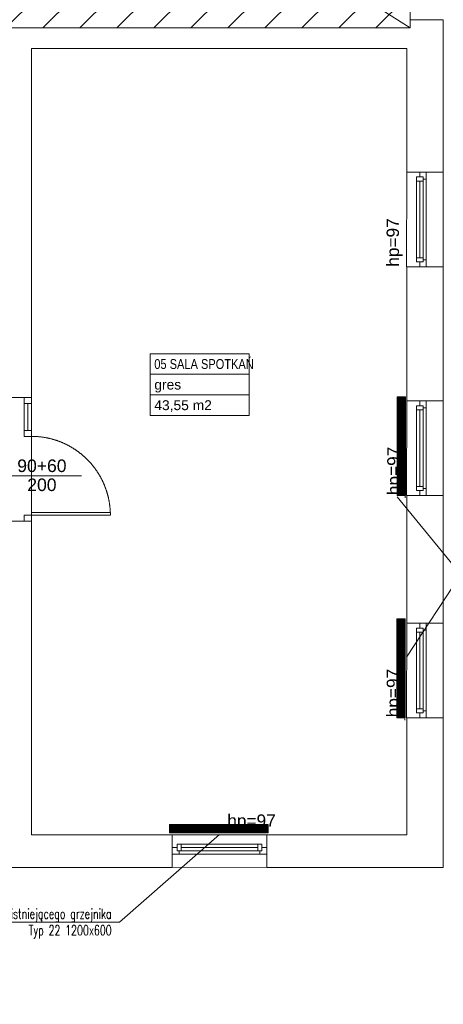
# Model space of a CAD drawing. Header units: millimetres. Extents: x -55054 to 44305, y -132338 to 49528.
# Tile 15 of 72: x 32361 to 37505, y -109431 to -97470. Entities that reach past the tile are written whole.
import ezdxf
from ezdxf import colors
from ezdxf.entities.mleader import LeaderData, LeaderLine
from ezdxf.enums import TextEntityAlignment as Align
from ezdxf.math import Vec2, Vec3

# ---------------------------------------------------------------- set-up
doc = ezdxf.new("R2010")
doc.units = ezdxf.units.MM
doc.header["$LTSCALE"] = 100
doc.linetypes.add('Kosów OSP 27-03-2026_xref$0$DASHED', pattern=[0.75, 0.5, -0.25])
for name, color, linetype, lineweight in [('.HC_CT_ISTN_ZASILANIE', 18, 'CFZ_LINE', 20), ('.WK_WODA_OPIS', 7, 'Continuous', 13), ('.XREF', 251, 'Continuous', 5), ('Kosów OSP 27-03-2026_xref$0$A_drzwi', 8, 'Continuous', 5), ('Kosów OSP 27-03-2026_xref$0$A_meble kuchnia lazienka', 8, 'Continuous', 5), ('Kosów OSP 27-03-2026_xref$0$A_okno', 8, 'Continuous', 5), ('Kosów OSP 27-03-2026_xref$0$A_opis pom', 8, 'Continuous', 5), ('Kosów OSP 27-03-2026_xref$0$A_opis stolarki', 8, 'Continuous', 5), ('Kosów OSP 27-03-2026_xref$0$A_SC_MUROWANA_DZIAŁOWA', 8, 'Continuous', 5), ('Kosów OSP 27-03-2026_xref$0$A_scianazew', 8, 'Continuous', 5), ('Kosów OSP 27-03-2026_xref$0$opisy 1', 8, 'Continuous', 5)]:
    doc.layers.add(name, color=color, linetype=linetype, lineweight=lineweight)
doc.styles.add('Kosów OSP 27-03-2026_xref$0$dar-styl', font='arial.ttf')
doc.styles.add('Kosów OSP 27-03-2026_xref$0$Standard', font='arial.ttf')
doc.styles.get("Standard").update_dxf_attribs({"font": 'arial.ttf'})
doc.styles.add('WYMIARY', font='romans.shx', dxfattribs={"width": 0.7})
doc.linetypes.add('CFZ_LINE', pattern='A,12.7,-5.08,["CF",Standard,S=2.54,R=0,X=-0.1,Y=-1.27],-12.35', length=30.13)

# ---------------------------------------------------------------- blocks, each defined once
blk = doc.blocks.new('*U193')
at = {"color": 0}
for p, q in [((-28.5, -91.5), (-28.5, -94.5)), ((-28.5, -91.5), (59.5, -91.5)), ((-28.5, -94.5), (59.5, -94.5)), ((59.5, -94.5), (59.5, -91.5))]:
    blk.add_line(p, q, dxfattribs=at)
for points in [[(-36.5, -6.5), (-36.5, 0), (-28.5, 0), (-28.5, -6.5)], [(-36.5, -101), (-36.5, -94.5), (-28.5, -94.5), (-28.5, -101)]]:
    blk.add_lwpolyline(points, close=True, dxfattribs=at)
at = {"color": 0, "linetype": 'Kosów OSP 27-03-2026_xref$0$DASHED', "ltscale": 15}
blk.add_arc((-28.5, -94.5), 88, 1.9536, 90, dxfattribs=at)
at = {"layer": 'Kosów OSP 27-03-2026_xref$0$A_opis stolarki'}
blk.add_line((-56.1, -50.5), (27.5, -50.5), dxfattribs=at)
at = {"layer": 'Kosów OSP 27-03-2026_xref$0$A_opis stolarki', "ltscale": 0.5, "style": 'Kosów OSP 27-03-2026_xref$0$dar-styl', "text_generation_flag": 2}
blk.add_attdef('ODPORNOŚĆ_OGNIOWA', text='', height=15, rotation=270, dxfattribs=at).set_placement((27.4, -50.5), align=Align.TOP_CENTER)
at = {"layer": 'Kosów OSP 27-03-2026_xref$0$A_opis stolarki', "ltscale": 0.5, "style": 'Kosów OSP 27-03-2026_xref$0$dar-styl'}
blk.add_attdef('SYMBOL_DRZWI1', text='', height=14, dxfattribs=at).set_placement((-16.8, -50.5), align=Align.BOTTOM_CENTER)
blk.add_attdef('SYMBOL_DRZWI2', text='', height=14, dxfattribs=at).set_placement((-16.8, -53.5), align=Align.TOP_CENTER)
blk = doc.blocks.new('Kosów OSP 27-03-2026_xref$0$A_METKA POM.')
at = {"layer": 'Kosów OSP 27-03-2026_xref$0$A_opis pom'}
blk.add_lwpolyline([(0, 0), (120, 0), (120, -75), (0, -75)], close=True, dxfattribs=at)
for points in [[(0, -25), (120, -25)], [(0, -50), (120, -50)]]:
    blk.add_lwpolyline(points, dxfattribs=at)
at = {"layer": 'Kosów OSP 27-03-2026_xref$0$A_opis pom', "style": 'Kosów OSP 27-03-2026_xref$0$dar-styl'}
for tag, p in [('NAZWA_POM', (5, -6.5)), ('WYKOŃCZENIE', (5, -31.5)), ('POWIERZCHNIA', (5, -56.5))]:
    blk.add_attdef(tag, text='', height=12, dxfattribs=at).set_placement(p, align=Align.TOP_LEFT)
blk = doc.blocks.new('Kosów OSP 27-03-2026_xref$0$A$C69D56E1C')
at = {"layer": 'Kosów OSP 27-03-2026_xref$0$A_SC_MUROWANA_DZIAŁOWA'}
h = blk.add_hatch(dxfattribs=at)
h.set_pattern_fill('ANSI31', color=256, scale=10, style=0)
h.paths.add_polyline_path([(-718.3, 482.5), (-1643.3, 482.5), (-1643.3, -107.5), (-718.3, -107.5)])
blk.add_lwpolyline([(-1643.3, 482.5), (-718.3, 482.5), (-718.3, -107.5), (-1643.3, -107.5)], close=True)
at = {"linetype": 'Kosów OSP 27-03-2026_xref$0$DASHED', "ltscale": 50}
for points in [[(-722.7, -397.5), (-678.3, -397.5), (-678.3, -282.5), (-722.3, -282.5)], [(-722.7, -675.5), (-678.3, -675.5), (-678.3, -560.5), (-722.3, -560.5)], [(-722.7, -945.5), (-678.3, -945.5), (-678.3, -830.5), (-722.3, -830.5)], [(-1007.3, -1087.5), (-1007.3, -1127), (-892.3, -1127.5), (-892.3, -1087.5)]]:
    blk.add_lwpolyline(points, close=True, dxfattribs=at)
at = {"layer": 'Kosów OSP 27-03-2026_xref$0$A_drzwi'}
for p, q in [((-1187, -596.5), (-1187, -563.5)), ((-1182.6, -563.5), (-1182.6, -596.5)), ((-1178.3, -596.5), (-1178.3, -578.5))]:
    blk.add_line(p, q, dxfattribs=at)
blk.add_lwpolyline([(-1187, -563.5), (-1187, -556.5), (-1178.3, -556.5), (-1178.3, -563.5)], close=True, dxfattribs=at)
at = {"layer": 'Kosów OSP 27-03-2026_xref$0$A_okno'}
for p, q in [((-706.7, -282.5, 0), (-706.7, -288.5, 0)), ((-698.7, -282.5, 0), (-698.7, -340, 0)), ((-710.7, -288.5, 0), (-710.7, -340, 0)), ((-710.7, -288.5, 0), (-702.7, -288.5, 0)), ((-702.7, -293.5, 0), (-710.7, -293.5, 0)), ((-706.7, -340, 0), (-706.7, -293.5, 0)), ((-702.7, -340, 0), (-702.7, -288.5, 0)), ((-702.7, -291, 0), (-698.7, -291, 0)), ((-710.7, -340, 0), (-710.7, -391.5, 0)), ((-706.7, -386.5, 0), (-706.7, -340, 0)), ((-702.7, -391.5, 0), (-702.7, -340, 0)), ((-698.7, -340, 0), (-698.7, -389, 0)), ((-710.7, -386.5, 0), (-707.2, -386.5, 0)), ((-710.7, -391.5, 0), (-710.7, -386.5, 0)), ((-710.7, -386.5, 0), (-702.7, -386.5, 0)), ((-702.7, -391.5, 0), (-710.7, -391.5, 0)), ((-706.7, -397.5, 0), (-706.7, -391.5, 0)), ((-706.7, -391.5, 0), (-702.7, -391.5, 0)), ((-706.2, -386.5, 0), (-702.7, -386.5, 0)), ((-702.7, -386.5, 0), (-702.7, -391.5, 0)), ((-702.7, -389, 0), (-698.7, -389, 0)), ((-698.7, -389, 0), (-698.7, -397.5, 0)), ((-706.7, -560.5, 0), (-706.7, -566.5, 0)), ((-698.7, -560.5, 0), (-698.7, -618, 0)), ((-710.7, -566.5, 0), (-710.7, -618, 0)), ((-710.7, -566.5, 0), (-702.7, -566.5, 0)), ((-702.7, -571.5, 0), (-710.7, -571.5, 0)), ((-706.7, -618, 0), (-706.7, -571.5, 0)), ((-702.7, -618, 0), (-702.7, -566.5, 0)), ((-702.7, -569, 0), (-698.7, -569, 0)), ((-710.7, -618, 0), (-710.7, -669.5, 0)), ((-706.7, -664.5, 0), (-706.7, -618, 0)), ((-702.7, -669.5, 0), (-702.7, -618, 0)), ((-698.7, -618, 0), (-698.7, -667, 0)), ((-710.7, -664.5, 0), (-707.2, -664.5, 0)), ((-710.7, -669.5, 0), (-710.7, -664.5, 0)), ((-710.7, -664.5, 0), (-702.7, -664.5, 0)), ((-702.7, -669.5, 0), (-710.7, -669.5, 0)), ((-706.7, -675.5, 0), (-706.7, -669.5, 0)), ((-706.7, -669.5, 0), (-702.7, -669.5, 0)), ((-706.2, -664.5, 0), (-702.7, -664.5, 0)), ((-702.7, -664.5, 0), (-702.7, -669.5, 0)), ((-702.7, -667, 0), (-698.7, -667, 0)), ((-698.7, -667, 0), (-698.7, -675.5, 0)), ((-710.7, -836.5, 0), (-710.7, -888, 0)), ((-710.7, -836.5, 0), (-702.7, -836.5, 0)), ((-706.7, -830.5, 0), (-706.7, -836.5, 0)), ((-702.7, -888, 0), (-702.7, -836.5, 0)), ((-698.7, -830.5, 0), (-698.7, -888, 0)), ((-702.7, -841.5, 0), (-710.7, -841.5, 0)), ((-706.7, -888, 0), (-706.7, -841.5, 0)), ((-702.7, -839, 0), (-698.7, -839, 0)), ((-710.7, -888, 0), (-710.7, -939.5, 0)), ((-706.7, -934.5, 0), (-706.7, -888, 0)), ((-702.7, -939.5, 0), (-702.7, -888, 0)), ((-698.7, -888, 0), (-698.7, -937, 0)), ((-710.7, -934.5, 0), (-707.2, -934.5, 0)), ((-710.7, -939.5, 0), (-710.7, -934.5, 0)), ((-710.7, -934.5, 0), (-702.7, -934.5, 0)), ((-702.7, -939.5, 0), (-710.7, -939.5, 0)), ((-706.7, -945.5, 0), (-706.7, -939.5, 0)), ((-706.7, -939.5, 0), (-702.7, -939.5, 0)), ((-706.2, -934.5, 0), (-702.7, -934.5, 0)), ((-702.7, -934.5, 0), (-702.7, -939.5, 0)), ((-702.7, -937, 0), (-698.7, -937, 0)), ((-698.7, -937, 0), (-698.7, -945.5, 0)), ((-949.8, -1099, 0), (-1001.3, -1099, 0)), ((-1001.3, -1107, 0), (-1001.3, -1099, 0)), ((-1001.3, -1099, 0), (-996.3, -1099, 0)), ((-996.3, -1099, 0), (-996.3, -1102.5, 0)), ((-996.3, -1099, 0), (-996.3, -1107, 0)), ((-898.3, -1099, 0), (-949.8, -1099, 0)), ((-903.3, -1107, 0), (-903.3, -1099, 0)), ((-898.3, -1099, 0), (-898.3, -1107, 0)), ((-1007.3, -1103, 0), (-1001.3, -1103, 0)), ((-998.8, -1111, 0), (-1007.3, -1111, 0)), ((-1001.3, -1103, 0), (-1001.3, -1107, 0)), ((-996.3, -1107, 0), (-1001.3, -1107, 0)), ((-1001.3, -1107, 0), (-949.8, -1107, 0)), ((-998.8, -1107, 0), (-998.8, -1111, 0)), ((-949.8, -1111, 0), (-998.8, -1111, 0)), ((-996.3, -1103, 0), (-949.8, -1103, 0)), ((-996.3, -1103.5, 0), (-996.3, -1107, 0)), ((-949.8, -1103, 0), (-903.3, -1103, 0)), ((-949.8, -1107, 0), (-898.3, -1107, 0)), ((-892.3, -1111, 0), (-949.8, -1111, 0)), ((-900.8, -1107, 0), (-900.8, -1111, 0)), ((-892.3, -1103, 0), (-898.3, -1103, 0))]:
    blk.add_line(p, q, dxfattribs=at)
at = {"layer": 'Kosów OSP 27-03-2026_xref$0$A_okno', "linetype": 'Kosów OSP 27-03-2026_xref$0$DASHED', "ltscale": 15}
blk.add_line((-1178.3, -706.5), (-1178.3, -563.5), dxfattribs=at)
at = {"layer": 'Kosów OSP 27-03-2026_xref$0$A_SC_MUROWANA_DZIAŁOWA'}
for p, q in [((-1643.3, 482.5), (-718.3, -107.5)), ((-718.3, -107.5), (-1388.3, -107.5)), ((-1178.3, -556.5), (-1203.3, -556.5)), ((-1178.3, -706.5), (-1203.3, -706.5))]:
    blk.add_line(p, q, dxfattribs=at)
for points in [[(-1203.3, -107.5), (-718.3, -107.5)], [(-718.3, -97.5), (-678.3, -97.5)], [(-1178.3, -556.5), (-1178.3, -132.5), (-722.3, -132.5)], [(-1178.3, -965.5), (-1178.3, -706.5)]]:
    blk.add_lwpolyline(points, dxfattribs=at)
at = {"layer": 'Kosów OSP 27-03-2026_xref$0$A_scianazew'}
for p, q in [((-718.3, -107.5), (-718.3, -97.5)), ((-678.3, -282.5), (-678.3, -97.5)), ((-1178.3, -965.5), (-1178.3, -1087.5)), ((-1178.3, -1087.5), (-1007.3, -1087.5)), ((-722.3, -1083.5), (-722.3, -1087.5))]:
    blk.add_line(p, q, dxfattribs=at)
for points in [[(-722.3, -282.5), (-722.3, -132.5)], [(-722.3, -560.5), (-722.3, -397.5)], [(-678.3, -560.5), (-678.3, -397.5)], [(-722.3, -830.5), (-722.3, -675.5)], [(-678.3, -830.5), (-678.3, -675.5)], [(-892.3, -1127.5), (-678.3, -1127.5), (-678.3, -945.5)], [(-722.3, -1087.5), (-722.3, -945.5)], [(-1233.3, -1005.5), (-1218.3, -1005.5), (-1218.3, -1127.5), (-1007.3, -1127.5)], [(-892.3, -1087.5), (-722.3, -1087.5)]]:
    blk.add_lwpolyline(points, dxfattribs=at)
at = {"layer": 'Kosów OSP 27-03-2026_xref$0$A_drzwi', "xscale": 1.089108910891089, "yscale": 1.089108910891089, "zscale": 1.089108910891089}
blk.add_blockref('*U193', (-1147.2, -596.5), dxfattribs=at).add_auto_attribs({'SYMBOL_DRZWI1': '90+60', 'SYMBOL_DRZWI2': '200'})
at = {"layer": 'Kosów OSP 27-03-2026_xref$0$A_opis pom'}
ref = blk.add_blockref('Kosów OSP 27-03-2026_xref$0$A_METKA POM.', (-1034, -503.2), dxfattribs=dict(at, rotation=360))
ref.add_attrib('NAZWA_POM', '05 SALA SPOTKAŃ', dxfattribs={"height": 12, "style": 'Kosów OSP 27-03-2026_xref$0$dar-styl', "width": 0.8}).set_placement((-1029, -509.7), align=Align.TOP_LEFT)
ref.add_attrib('WYKOŃCZENIE', 'gres', dxfattribs={"height": 12, "style": 'Kosów OSP 27-03-2026_xref$0$dar-styl'}).set_placement((-1029, -534.7), align=Align.TOP_LEFT)
ref.add_attrib('POWIERZCHNIA', '43,55 m2', dxfattribs={"height": 12, "style": 'Kosów OSP 27-03-2026_xref$0$dar-styl'}).set_placement((-1029, -559.7), align=Align.TOP_LEFT)
at = {"layer": 'Kosów OSP 27-03-2026_xref$0$A_opis pom', "char_height": 15, "width": 119.075, "attachment_point": 1, "rotation": 90, "style": 'Kosów OSP 27-03-2026_xref$0$Standard'}
for insert in [(-746.9, -397.5, 0.1), (-746.1, -675, 0.1), (-746.8, -944.8, 0.1)]:
    blk.add_mtext('hp=97', dxfattribs=dict(at, insert=insert))
at = {"layer": 'Kosów OSP 27-03-2026_xref$0$A_opis pom', "insert": (-940.4, -1062.9, 0.1), "char_height": 15, "width": 119.075, "attachment_point": 1, "style": 'Kosów OSP 27-03-2026_xref$0$Standard'}
blk.add_mtext('hp=97', dxfattribs=at)
at = {"layer": 'Kosów OSP 27-03-2026_xref$0$opisy 1', "insert": (-1489.7, -346.1), "char_height": 12, "width": 108.156, "attachment_point": 7, "rotation": 0, "style": 'Kosów OSP 27-03-2026_xref$0$Standard'}
blk.add_mtext('\\pi28.77111;{\\W0.60000x;\\T0.95000;LODÓWKA}', dxfattribs=at)
blk = doc.blocks.new('Kosów OSP 27-03-2026_xref')
at = {"layer": 'Kosów OSP 27-03-2026_xref$0$A_meble kuchnia lazienka'}
blk.add_blockref('Kosów OSP 27-03-2026_xref$0$A$C69D56E1C', (6868.8, -5828.7), dxfattribs=at)
blk = doc.blocks.new('_None')

msp = doc.modelspace()

# ---------------------------------------------------------------- linework, layer by layer
at = {"layer": '.HC_CT_ISTN_ZASILANIE', "ltscale": 0.01}
msp.add_line((37039.5, -105977.7, -141.5), (37039.5, -104777.7, -141.5), dxfattribs=at)
msp.add_line((37039.5, -105977.7, -141.5), (37039.5, -104777.7, -141.5), dxfattribs=at)

# ---------------------------------------------------------------- block references
at = {"layer": '.XREF', "xscale": 10, "yscale": 10, "zscale": 10}
msp.add_blockref('Kosów OSP 27-03-2026_xref', (-24402.4, -38209.1, -141.5), dxfattribs=at)

# ---------------------------------------------------------------- next in the draw order: leaders
at = {"layer": '.WK_WODA_OPIS'}
ml = msp.add_multileader_mtext('Standard', dxfattribs=at)
ml.set_content('Wymiana istniejącego grzejnika\\PTyp 22 1200x600', color=256, style='WYMIARY')
ml.set_leader_properties(lineweight=-1)
ml.set_arrow_properties(name='NONE')
ml.build(insert=Vec2(0, 0))
ml.multileader.update_dxf_attribs({"text_left_attachment_type": 6, "text_right_attachment_type": 6, "dogleg_length": 86.4, "arrow_head_size": 40})
ctx = ml.context
ctx.base_point, ctx.char_height, ctx.arrow_head_size, ctx.landing_gap_size, ctx.plane_origin = Vec3(37802.6, -104208.2, 258.5), 120, 40, 10, Vec3(73156.2, -89831.2, 258.5)
ctx.left_attachment, ctx.right_attachment = 6, 6
notes = []
notes.append((ctx, [(0, (1, 1, 0), (37716.3, -104208.2, 258.5), (1, 0), 86.4, [(0, [(36943.3, -103268.1, 258.5)], 0, [])])]))
ctx.mtext.insert, ctx.mtext.line_spacing_style, ctx.mtext.flow_direction = Vec3(37812.6, -104048.2, 258.5), 2, 5
ctx.mtext.has_bg_fill, ctx.mtext.bg_color, ctx.mtext.bg_scale_factor, ctx.mtext.bg_transparency, ctx.mtext.use_window_bg_color = 1, -1027028792, 1.5, 0, 1
ml = msp.add_multileader_mtext('Standard', dxfattribs=at)
ml.set_content('Wymiana istniejącego grzejnika\\PTyp 22 1200x600', color=256, style='WYMIARY')
ml.set_leader_properties(lineweight=-1)
ml.set_arrow_properties(name='NONE')
ml.build(insert=Vec2(0, 0))
ml.multileader.update_dxf_attribs({"text_left_attachment_type": 6, "text_right_attachment_type": 6, "dogleg_length": 86.4, "arrow_head_size": 40})
ctx = ml.context
ctx.base_point, ctx.char_height, ctx.arrow_head_size, ctx.landing_gap_size, ctx.plane_origin = Vec3(31484.2, -108431.6, 258.5), 120, 40, 10, Vec3(66837.8, -94054.5, 258.5)
ctx.left_attachment, ctx.right_attachment, ctx.text_align_type = 6, 6, 2
notes.append((ctx, [(0, (1, 1, 0), (33574.5, -108431.6, 258.5), (-1, 0), 86.4, [(0, [(34787.4, -107370.2, 258.5)], 0, [])])]))
ctx.mtext.insert, ctx.mtext.alignment, ctx.mtext.line_spacing_style, ctx.mtext.flow_direction = Vec3(33478.2, -108271.6, 258.5), 3, 2, 5
ctx.mtext.has_bg_fill, ctx.mtext.bg_color, ctx.mtext.bg_scale_factor, ctx.mtext.bg_transparency, ctx.mtext.use_window_bg_color = 1, -1027028792, 1.5, 0, 1
for ctx, leaders in notes:
    for number, flags, end, landing, length, lines in leaders:
        leader = LeaderData()
        leader.index, (leader.has_last_leader_line, leader.has_dogleg_vector, leader.attachment_direction) = number, flags
        leader.last_leader_point, leader.dogleg_vector, leader.dogleg_length = Vec3(end), Vec3(landing), length
        for number, points, colour, breaks in lines:
            line = LeaderLine()
            line.index, line.vertices, line.color, line.breaks = number, Vec3.list(points), colors.encode_raw_color(colour), breaks
            leader.lines.append(line)
        ctx.leaders.append(leader)

# ---------------------------------------------------------------- next in the draw order: hatches: boundary and pattern name
at = {"layer": '.HC_CT_ISTN_ZASILANIE', "ltscale": 0.01}
h = msp.add_hatch(dxfattribs=at)
h.set_pattern_fill('ANSI31', color=256, angle=180, style=0)
h.set_pattern_definition([(225, (-94587.084, -137429.0854), (2.24506403, -2.24506403), [])])
h.paths.add_polyline_path([(37046.7, -103250.2), (37046.7, -102050.2), (36946.7, -102050.2), (36946.7, -103250.2)])
h = msp.add_hatch(dxfattribs=at)
h.set_pattern_fill('ANSI31', color=256, angle=180, style=0)
h.set_pattern_definition([(225, (-94591.3467, -140129.0857), (2.24506403, -2.24506403), [])])
h.paths.add_polyline_path([(37042.4, -105950.2), (37042.4, -104750.2), (36942.4, -104750.2), (36942.4, -105950.2)])
h = msp.add_hatch(dxfattribs=at)
h.set_pattern_fill('ANSI31', color=256, angle=90, style=0)
h.set_pattern_definition([(135, (0, 24287.4517), (-2.24506403, -2.24506403), [])])
h.paths.add_polyline_path([(34178.8, -107346.3), (35378.8, -107346.3), (35378.8, -107246.3), (34178.8, -107246.3)])

# ---------------------------------------------------------------- next in the draw order: linework, layer by layer
msp.add_line((37043.8, -103277.7, -141.5), (37043.8, -102077.7, -141.5), dxfattribs=at)
msp.add_line((37043.8, -103277.7, -141.5), (37043.8, -102077.7, -141.5), dxfattribs=at)
at = {"layer": '.HC_CT_ISTN_ZASILANIE', "ltscale": 0.01, "elevation": -141.5}
for points in [[(37046.7, -103250.2), (37046.7, -102050.2), (36946.7, -102050.2), (36946.7, -103250.2)], [(37042.4, -105950.2), (37042.4, -104750.2), (36942.4, -104750.2), (36942.4, -105950.2)], [(34178.8, -107346.3), (35378.8, -107346.3), (35378.8, -107246.3), (34178.8, -107246.3)]]:
    msp.add_lwpolyline(points, close=True, dxfattribs=at)
at = {"layer": '.WK_WODA_OPIS'}
msp.add_line((37716.3, -104208.2, 258.5), (37059.5, -105213.4, -141.5), dxfattribs=at)

doc.saveas('drawing.dxf')
